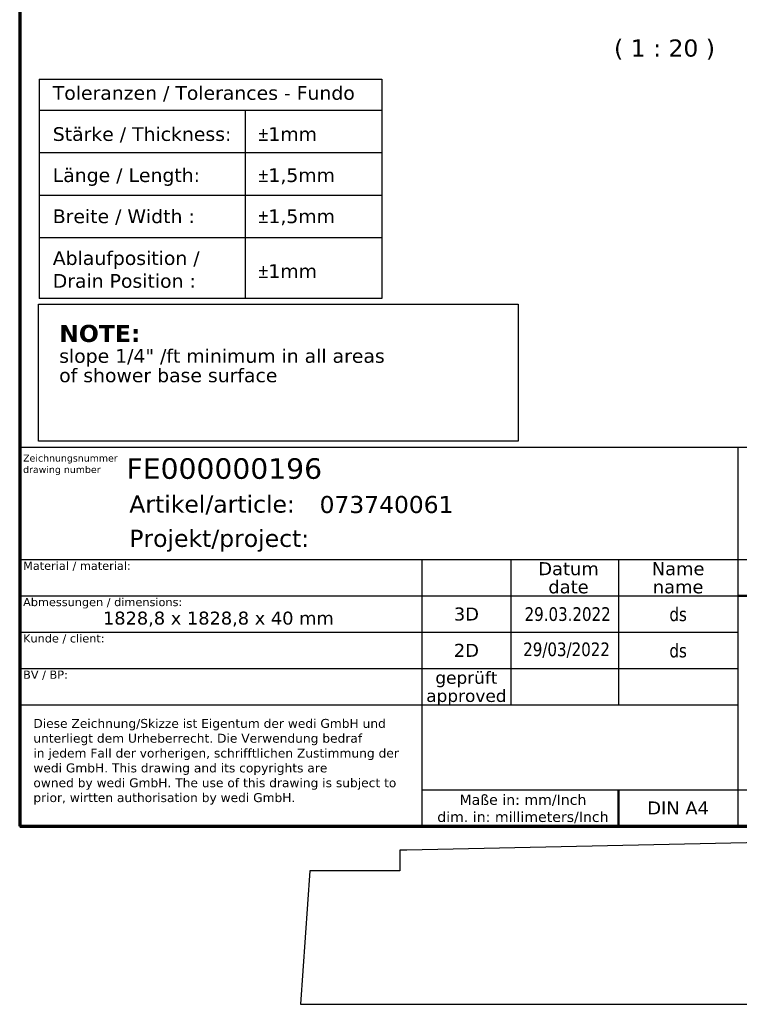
# Model space of a CAD drawing. Header units: millimetres. Extents: x -18288 to 18288, y -400 to 5820.
# Tile 2 of 26: x 400 to 2501, y -400 to 2474. Entities that reach past the tile are written whole.
import ezdxf
from ezdxf.enums import TextEntityAlignment as Align

# ---------------------------------------------------------------- set-up
doc = ezdxf.new("R2010")
doc.units = ezdxf.units.MM
doc.header["$LTSCALE"] = 20
for name, color, linetype, lineweight in [('AM_BOR', 7, 'Continuous', 25), ('Rahmen (ISO)', 7, 'Continuous', 70), ('Skizziergeometrie (ISO)', 7, 'Continuous', 25), ('Symbol (ISO)', 7, 'Continuous', 25), ('Titel (ISO)', 7, 'Continuous', 50)]:
    doc.layers.add(name, color=color, linetype=linetype, lineweight=lineweight)
doc.styles.add('Farbiger Text', font='verdana.ttf')
doc.styles.add('Notiztext 3.5', font='verdana.ttf')
doc.styles.add('Pfeiltext', font='verdana.ttf')
doc.styles.get("Standard").update_dxf_attribs({"font": 'verdana.ttf'})
doc.styles.add('Textstil119', font='verdana.ttf')
doc.styles.add('Textstil121', font='verdana.ttf')
doc.styles.add('Textstil47', font='verdana.ttf')
doc.styles.add('Textstil61', font='verdana.ttf')
doc.styles.add('Textstil64', font='verdana.ttf', dxfattribs={"width": 0.8})
doc.styles.add('Textstil65', font='verdana.ttf')
doc.styles.add('Textstil75', font='verdana.ttf')
doc.styles.add('Textstil82', font='verdana.ttf')

# ---------------------------------------------------------------- blocks, each defined once
blk = doc.blocks.new('Ränder Kopie von wedi_Zeichnungsrahmen')
at = {"layer": 'Rahmen (ISO)'}
for p, q in [((20, 291), (20, 6)), ((20, 6), (204, 6))]:
    blk.add_line(p, q, dxfattribs=at)
blk = doc.blocks.new('Schriftfelder wedi Standard - Inch_Zoll ohne Toleranz')
at = {"layer": 'AM_BOR', "color": 7}
for p, q in [((-4.84, 54), (-188.84, 54)), ((-188.84, 54), (-188.84, -1.25)), ((-84.04, 54), (-84.04, -1.25)), ((-188.84, 37.65), (-4.84, 37.65)), ((-130.14, 37.65), (-130.14, 18.45)), ((-117.14, 37.65), (-117.14, 16.45)), ((-101.44, 37.65), (-101.44, 16.45)), ((-188.84, 32.35), (-130.14, 32.35)), ((-188.84, 27.05), (-130.14, 27.05)), ((-188.84, 21.75), (-130.14, 21.75)), ((-130.14, 18.45), (-130.14, -1.25)), ((-188.84, 16.45), (-130.14, 16.45)), ((-130.14, 4.05), (-4.84, 4.05)), ((-188.84, -1.25), (-4.84, -1.25))]:
    blk.add_line(p, q, dxfattribs=at)
at = {"layer": 'AM_BOR'}
for p, q in [((-130.14, 32.35), (-84.04, 32.35)), ((-130.14, 27.05), (-84.04, 27.05)), ((-130.14, 21.75), (-84.04, 21.75)), ((-130.14, 16.45), (-84.04, 16.45))]:
    blk.add_line(p, q, dxfattribs=at)
at = {"layer": 'Titel (ISO)'}
for p, q in [((-84.04, 32.35), (-4.84, 32.35)), ((-101.44, 4.05), (-101.44, -1.25))]:
    blk.add_line(p, q, dxfattribs=at)
at = {"layer": 'AM_BOR', "color": 7}
for s, p in [('Artikel/article:', (-172.84, 44.5)), ('Projekt/project:', (-172.84, 39.5))]:
    blk.add_text(s, height=2.5, dxfattribs=at).set_placement(p)
for s, height, style, p in [('Datum', 1.9, 'Textstil61', (-108.74, 36.32)), ('Name', 1.9, 'Textstil61', (-92.74, 36.32)), ('date', 1.9, 'Textstil61', (-108.74, 33.67)), ('name', 1.9, 'Textstil61', (-92.74, 33.67)), ('3D', 1.9, 'Textstil61', (-123.64, 29.7)), ('2D', 1.9, 'Textstil61', (-123.64, 24.4)), ('geprüft', 1.8, 'Textstil65', (-123.64, 20.42)), ('approved', 1.8, 'Textstil65', (-123.64, 17.77)), ('DIN A4', 1.9, 'Textstil61', (-92.74, 1.4))]:
    blk.add_text(s, height=height, dxfattribs=dict(at, style=style)).set_placement(p, align=Align.MIDDLE_CENTER)
at = {"layer": 'AM_BOR', "color": 7, "insert": (-115.39, 1.26), "char_height": 1.5, "width": 25.8686, "attachment_point": 5}
blk.add_mtext('\\fVerdana|b0|i0;\\H1.5000;Maße in: mm/Inch\\P\\fVerdana|b0|i0;\\H1.5000;dim. in: millimeters/Inch', dxfattribs=at)
at = {"layer": 'AM_BOR', "color": 7}
for tag, p, height, style in [('Zeichnungsnummer_001', (-173.24, 49.44), 3, 'Textstil75'), ('Artikelnummer_001', (-145.06, 44.44), 2.49, 'Textstil82')]:
    blk.add_attdef(tag, p, '', height=height, dxfattribs=dict(at, style=style))
blk.add_attdef('TITEL_001', (-74.65, 45.9), '', height=2.5, dxfattribs=at)
at = {"layer": 'AM_BOR', "color": 7, "style": 'Textstil82'}
blk.add_attdef('PROJEKT', text='', height=2.49, dxfattribs=at).set_placement((-144.84, 41.98), align=Align.TOP_LEFT)
at = {"layer": 'AM_BOR', "color": 7, "style": 'Textstil64', "width": 0.8}
for tag, p in [('ERSTELLUNGSDATUM_001', (-115.15, 28.7)), ('KONSTRUKTEUR_001', (-94.01, 28.67)), ('ERSTELLUNGSDATUM_001', (-115.35, 23.55)), ('KONSTRUKTEUR_001', (-94.01, 23.37))]:
    blk.add_attdef(tag, p, '', height=2, dxfattribs=at)
for tag, p in [('KONTROLLDATUM', (-108.74, 19.1)), ('KONTROLLIERT_VON', (-92.74, 19.1))]:
    blk.add_attdef(tag, text='', height=2, dxfattribs=at).set_placement(p, align=Align.MIDDLE_CENTER)
at = {"layer": 'Titel (ISO)', "color": 179, "true_color": 0x262659, "insert": (-188.34, 52.95), "char_height": 1, "attachment_point": 1, "line_spacing_factor": 0.999579, "style": 'Pfeiltext'}
blk.add_mtext('\\fVerdana|b0|i0;\\H1.0000;Zeichnungsnummer\\Pdrawing number', dxfattribs=at)
at = {"layer": 'Titel (ISO)', "style": 'Notiztext 3.5'}
for s, insert, char_height, attachment_point in [('\\fVerdana|b0|i0;\\H1.2000;Material / material:', (-188.34, 37.35), 1.2, 1), ('\\fVerdana|b0|i0;\\H1.2000;Abmessungen / dimensions:', (-188.34, 32.05), 1.2, 1), ('\\fVerdana|b0|i0;\\H1.8900;1828,8 x 1828,8 x 40 mm', (-159.84, 30.05), 1.89, 2), ('\\fVerdana|b0|i0;\\H1.2000;Kunde / client:', (-188.34, 26.75), 1.2, 1), ('\\fVerdana|b0|i0;\\H1.2000;BV / BP:', (-188.34, 21.45), 1.2, 1)]:
    blk.add_mtext(s, dxfattribs=dict(at, insert=insert, char_height=char_height, attachment_point=attachment_point))
at = {"layer": 'Titel (ISO)', "color": 179, "true_color": 0x262659, "insert": (-186.84, 14.39), "char_height": 1.3, "width": 54.3294, "attachment_point": 1, "line_spacing_factor": 0.999579, "style": 'Pfeiltext'}
blk.add_mtext('\\fVerdana|b0|i0;\\H1.3000;Diese Zeichnung/Skizze ist Eigentum der wedi GmbH und unterliegt dem Urheberrecht. Die Verwendung bedraf \\P\\fVerdana|b0|i0;\\H1.3000;in jedem Fall der vorherigen, schrifftlichen Zustimmung der wedi GmbH. This drawing and its copyrights are \\P\\fVerdana|b0|i0;\\H1.3000;owned by wedi GmbH. The use of this drawing is subject to prior, wirtten authorisation by wedi GmbH.', dxfattribs=at)
at = {"layer": 'Titel (ISO)', "color": 7, "style": 'Pfeiltext'}
blk.add_attdef('BESCHREIBUNG_001', (-70.66, 40.38), '', height=2, dxfattribs=at)
at = {"layer": 'Titel (ISO)'}
for tag, p, height, style in [('Anfänglicher_Ansichtsmaßstab_001', (-64.5, 33.79), 2.5, 'Textstil47'), ('REVISIONSNUMMER_001', (-74.88, -0.54), 1.79, 'Textstil121'), ('STATUS_001', (-52.63, -0.63), 1.79, 'Textstil121')]:
    blk.add_attdef(tag, p, '', height=height, dxfattribs=dict(at, style=style))
at = {"layer": 'Titel (ISO)', "style": 'Textstil47'}
blk.add_attdef('<MASSE3;>', text='', height=2.5, dxfattribs=at).set_placement((-26.84, 36.35), align=Align.TOP_LEFT)
at = {"layer": 'Titel (ISO)', "style": 'Textstil119'}
for tag, p in [('MATERIAL', (-159.84, 35.35)), ('FIRMA', (-159.84, 24.75)), ('Bauvorhaben', (-159.84, 19.45))]:
    blk.add_attdef(tag, text='', height=1.89, dxfattribs=at).set_placement(p, align=Align.TOP_CENTER)
blk = doc.blocks.new('Gefälle_Hinweis_USA')
at = {"layer": 'Skizziergeometrie (ISO)'}
for p, q in [((-35, 10), (35, 10)), ((-35, -10), (-35, 10)), ((35, 10), (35, -10)), ((35, -10), (-35, -10))]:
    blk.add_line(p, q, dxfattribs=at)
at = {"layer": 'Symbol (ISO)', "color": 179, "true_color": 0x262659, "insert": (-32, 7), "char_height": 2, "attachment_point": 1, "line_spacing_factor": 0.849368, "style": 'Pfeiltext'}
blk.add_mtext('{\\fVerdana|b1|i0|c0|p34;\\H1.25x;NOTE:\\P\\fVerdana|b0|i0|c0|p34;\\H0.8x;slope 1/4" /ft minimum in all areas\\H1.31978x; \\H0.7577x;\\Pof shower base surface\\H1.16945x; \\H0.8551x;\\P \\H1.13765x; }', dxfattribs=at)
blk = doc.blocks.new('Kundentoleranzen Fundo')
at = {"layer": 'Skizziergeometrie (ISO)'}
for p, q in [((-25, 16), (25, 16)), ((-25, 16), (-25, -16)), ((25, 16), (25, -16)), ((-25, 11.5), (25, 11.5)), ((5.1, 11.5), (5.1, -16)), ((-25, 5.3), (25, 5.3)), ((-25, -0.9), (25, -0.9)), ((-25, -7.1), (25, -7.1)), ((25, -16), (-25, -16))]:
    blk.add_line(p, q, dxfattribs=at)
at = {"layer": 'Symbol (ISO)', "color": 7, "char_height": 2, "attachment_point": 1, "style": 'Pfeiltext'}
for s, insert in [('\\fVerdana|b0|i0;Toleranzen / Tolerances - Fundo', (-23, 15)), ('\\fVerdana|b0|i0;Stärke / Thickness:', (-23, 9)), ('\\fAIGDT|b0|i0;\\H2.0000;`\\fVerdana|b0|i0;\\H2.0000;1mm', (7, 9)), ('\\fVerdana|b0|i0;Länge / Length:', (-23, 3)), ('\\fAIGDT|b0|i0;\\H2.0000;`\\fVerdana|b0|i0;\\H2.0000;1,5mm', (7, 3)), ('\\fVerdana|b0|i0;Breite / Width :', (-23, -3)), ('\\fAIGDT|b0|i0;\\H2.0000;`\\fVerdana|b0|i0;\\H2.0000;1,5mm', (7, -3)), ('\\fAIGDT|b0|i0;\\H2.0000;`\\fVerdana|b0|i0;\\H2.0000;1mm', (7, -11))]:
    blk.add_mtext(s, dxfattribs=dict(at, insert=insert))
at = {"layer": 'Symbol (ISO)', "color": 7, "insert": (-23, -9.1), "char_height": 2, "attachment_point": 1, "line_spacing_factor": 0.999579, "style": 'Pfeiltext'}
blk.add_mtext('\\fVerdana|b0|i0;Ablaufposition / \\P\\fVerdana|b0|i0;Drain Position :', dxfattribs=at)

msp = doc.modelspace()

# ---------------------------------------------------------------- linework, layer by layer
for p, q in [((18033.73, 400), (1529.73, 50)), ((1510, 50), (1510, -10)), ((1529.73, 50), (1510, 50)), ((1247.27, -10), (1220, -400)), ((1510, -10), (1247.27, -10)), ((1220, -400), (18288, -400))]:
    msp.add_line(p, q)

# ---------------------------------------------------------------- block references
at = {"xscale": 20, "yscale": 20, "zscale": 20}
for name, p in [('Ränder Kopie von wedi_Zeichnungsrahmen', (0, 0)), ('Kundentoleranzen Fundo', (956.62, 1980)), ('Gefälle_Hinweis_USA', (1155.32, 1443.17))]:
    msp.add_blockref(name, p, dxfattribs=at)
ref = msp.add_blockref('Schriftfelder wedi Standard - Inch_Zoll ohne Toleranz', (4176.71, 145.09), dxfattribs=dict(xscale=20, yscale=20, zscale=20))
ref.add_attrib('KONSTRUKTEUR_001', 'ds', (2296.57, 612.52), dxfattribs={"layer": 'AM_BOR', "color": 7, "height": 40, "style": 'Textstil64', "width": 0.8})
ref.add_attrib('ERSTELLUNGSDATUM_001', '29.03.2022', (1873.76, 719), dxfattribs={"layer": 'AM_BOR', "color": 7, "height": 40, "style": 'Textstil64', "width": 0.8})
ref.add_attrib('KONSTRUKTEUR_001', 'ds', (2296.57, 718.52), dxfattribs={"layer": 'AM_BOR', "color": 7, "height": 40, "style": 'Textstil64', "width": 0.8})
ref.add_attrib('ERSTELLUNGSDATUM_001', '29/03/2022', (1869.79, 616.18), dxfattribs={"layer": 'AM_BOR', "color": 7, "height": 40, "style": 'Textstil64', "width": 0.8})
ref.add_attrib('Zeichnungsnummer_001', 'FE000000196', (711.94, 1133.79), dxfattribs={"layer": 'AM_BOR', "color": 7, "height": 60, "style": 'Textstil75'})
ref.add_attrib('Artikelnummer_001', '073740061', (1275.42, 1033.96), dxfattribs={"layer": 'AM_BOR', "color": 7, "height": 49.746, "style": 'Textstil82'})

# ---------------------------------------------------------------- texts
at = {"layer": 'Symbol (ISO)', "insert": (2134.86, 2357.07), "char_height": 50, "attachment_point": 7, "style": 'Farbiger Text'}
msp.add_mtext('( 1 : 20 )', dxfattribs=at)

doc.saveas('drawing.dxf')
